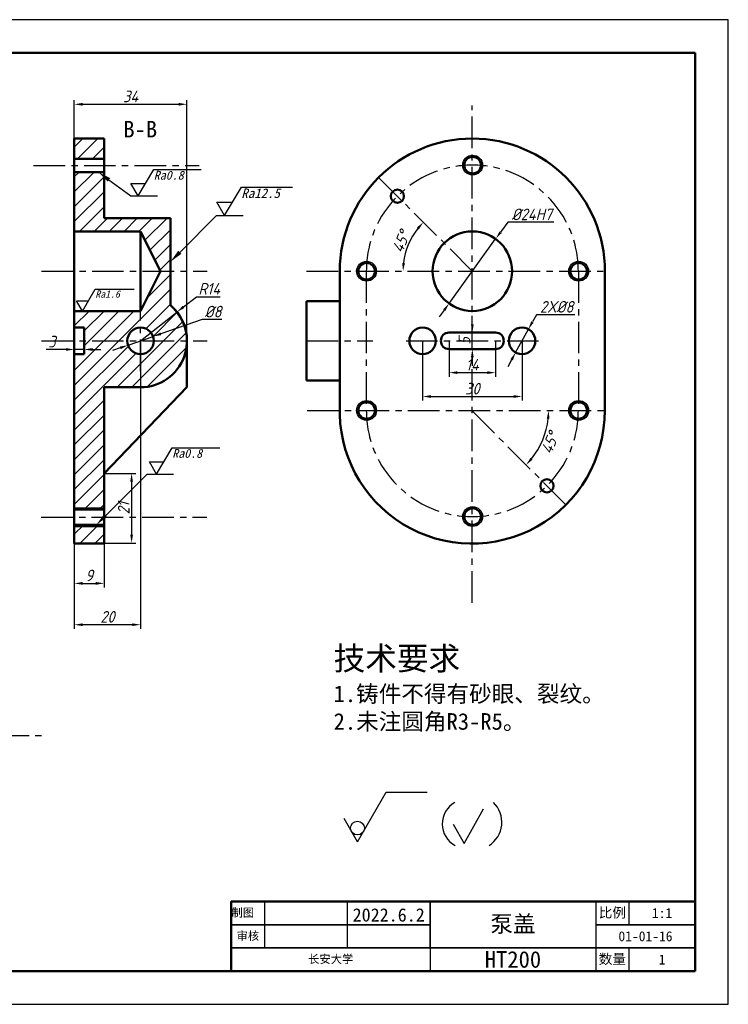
# Model space of a CAD drawing. Header units: millimetres. Extents: x 0 to 420, y 0 to 297.
# Tile 2 of 2: x 206 to 420, y 0 to 297. Entities that reach past the tile are written whole.
import ezdxf
from ezdxf import colors
from ezdxf.entities.mleader import LeaderData, LeaderLine
from ezdxf.math import Vec2, Vec3

# ---------------------------------------------------------------- set-up
doc = ezdxf.new("R2010")
doc.units = ezdxf.units.MM
doc.linetypes.add('CENTER', pattern=[50.8, 31.75, -6.35, 6.35, -6.35])
for name, color, linetype in [('标注', 7, 'Continuous'), ('点划线', 50, 'CENTER'), ('边框', 7, 'Continuous')]:
    doc.layers.add(name, color=color, linetype=linetype)
doc.layers.add('粗实线', color=255, linetype='Continuous', lineweight=50)
doc.styles.add('BZCC', font='isocp.shx', dxfattribs={"oblique": 15})
doc.styles.get("Standard").update_dxf_attribs({"font": 'simfang.ttf', "oblique": 15})
doc.styles.add('正文', font='simfang.ttf')
doc.dimstyles.new('ISO-25', dxfattribs={"dimtxt": 3.5, "dimasz": 2.5, "dimexe": 1.25, "dimexo": 0, "dimtad": 1, "dimtoh": 1, "dimtxsty": 'BZCC', "dimcen": 2.5, "dimadec": 0, "dimazin": 0, "dimtfac": 1, "dimtmove": 0, "dimatfit": 3, "dimfxl": 1, "dimarcsym": 0})
doc.dimstyles.new('ISO-25$2', dxfattribs={"dimtxt": 3.5, "dimasz": 2.5, "dimexe": 1.25, "dimexo": 0, "dimtad": 2, "dimtoh": 1, "dimtxsty": 'BZCC', "dimcen": 2.5, "dimadec": 0, "dimazin": 0, "dimtfac": 1, "dimtmove": 0, "dimatfit": 3, "dimfxl": 1, "dimarcsym": 0})
doc.dimstyles.new('ISO-25$4', dxfattribs={"dimtxt": 3.5, "dimasz": 2.5, "dimexe": 1.25, "dimexo": 0, "dimtad": 1, "dimtoh": 1, "dimtxsty": 'BZCC', "dimcen": 2.5, "dimadec": 0, "dimazin": 0, "dimtfac": 1, "dimtmove": 0, "dimatfit": 0, "dimfxl": 1, "dimarcsym": 0})
doc.dimstyles.new('直径', dxfattribs={"dimtxt": 3.5, "dimasz": 2.5, "dimexe": 1.25, "dimexo": 0, "dimtad": 1, "dimtoh": 1, "dimtxsty": 'BZCC', "dimcen": 2.5, "dimadec": 0, "dimazin": 0, "dimtfac": 1, "dimtmove": 0, "dimatfit": 3, "dimfxl": 1, "dimarcsym": 0})

# ---------------------------------------------------------------- blocks, each defined once
blk = doc.blocks.new('*D8')
at = {"layer": 'Defpoints', "color": 0, "ltscale": 0.3, "transparency": 16777216}
for p in [(256.61, 271.48), (222.61, 200.13), (256.61, 200.13)]:
    blk.add_point(p, dxfattribs=at)
at = {"layer": '标注', "color": 0, "lineweight": -2, "ltscale": 0.3, "transparency": 16777216}
for p, q in [((222.61, 200.13), (222.61, 272.73)), ((225.11, 271.48), (254.11, 271.48)), ((256.61, 200.13), (256.61, 272.73))]:
    blk.add_line(p, q, dxfattribs=at)
at = {"layer": '标注', "color": 0, "ltscale": 0.3, "transparency": 16777216}
for points in [[(225.11, 271.9), (225.11, 271.06), (222.61, 271.48)], [(254.11, 271.9), (254.11, 271.06), (256.61, 271.48)]]:
    blk.add_solid(points, dxfattribs=at)
at = {"layer": '标注', "color": 0, "ltscale": 0.3, "transparency": 16777216, "insert": (239.61, 273.85), "char_height": 3.5, "attachment_point": 5, "style": 'BZCC'}
blk.add_mtext('34', dxfattribs=at)
blk = doc.blocks.new('*D22')
at = {"layer": 'Defpoints', "color": 0, "ltscale": 0.3, "transparency": 16777216}
for p in [(349.77, 230.85), (335.71, 211.4)]:
    blk.add_point(p, dxfattribs=at)
at = {"layer": '标注', "color": 0, "lineweight": -2, "ltscale": 0.3, "transparency": 16777216}
for p, q in [((353.41, 235.89), (351.23, 232.88)), ((367.34, 235.89), (353.41, 235.89)), ((335.71, 211.4), (349.77, 230.85)), ((334.25, 209.38), (332.78, 207.35))]:
    blk.add_line(p, q, dxfattribs=at)
at = {"layer": '标注', "color": 0, "ltscale": 0.3, "transparency": 16777216}
for points in [[(350.9, 233.12), (351.57, 232.63), (349.77, 230.85)], [(333.91, 209.62), (334.58, 209.13), (335.71, 211.4)]]:
    blk.add_solid(points, dxfattribs=at)
at = {"layer": '标注', "color": 0, "ltscale": 0.3, "transparency": 16777216, "insert": (360.69, 238.27), "char_height": 3.5, "attachment_point": 5, "style": 'BZCC'}
blk.add_mtext('%%c24H7', dxfattribs=at)
blk = doc.blocks.new('*D23')
at = {"layer": 'Defpoints', "color": 0, "ltscale": 0.3, "transparency": 16777216}
for p in [(314.46, 249.41), (324.64, 231.58), (292.74, 221.13), (342.74, 221.13), (382.74, 221.13)]:
    blk.add_point(p, dxfattribs=at)
at = {"layer": '标注', "color": 0, "lineweight": -2, "ltscale": 0.3, "transparency": 16777216}
blk.add_arc((342.74, 221.13), 20.91, 141.8558, 173.1442, dxfattribs=at)
at = {"layer": '标注', "color": 0, "ltscale": 0.3, "transparency": 16777216}
for points in [[(325.99, 234.32), (326.61, 233.76), (327.96, 235.91)], [(322.4, 223.6), (321.57, 223.65), (321.83, 221.13)]]:
    blk.add_solid(points, dxfattribs=at)
at = {"layer": '标注', "color": 0, "ltscale": 0.3, "transparency": 16777216, "insert": (321.23, 230.04), "char_height": 3.5, "attachment_point": 5, "rotation": 67.5, "style": 'BZCC'}
blk.add_mtext('45°', dxfattribs=at)
blk = doc.blocks.new('*D24')
at = {"layer": 'Defpoints', "color": 0, "ltscale": 0.3, "transparency": 16777216}
for p in [(292.84, 179.13), (342.71, 178.97), (382.84, 179.13), (362.65, 167.52), (370.99, 150.68)]:
    blk.add_point(p, dxfattribs=at)
at = {"layer": '标注', "color": 0, "lineweight": -2, "ltscale": 0.3, "transparency": 16777216}
blk.add_arc((342.54, 179.13), 23.21, 321.1741, 353.8259, dxfattribs=at)
at = {"layer": '标注', "color": 0, "ltscale": 0.3, "transparency": 16777216}
for points in [[(365.21, 176.65), (366.04, 176.61), (365.76, 179.13)], [(360.94, 164.3), (360.32, 164.85), (358.96, 162.71)]]:
    blk.add_solid(points, dxfattribs=at)
at = {"layer": '标注', "color": 0, "ltscale": 0.3, "transparency": 16777216, "insert": (366.18, 169.34), "char_height": 3.5, "attachment_point": 5, "rotation": 67.5, "style": 'BZCC'}
blk.add_mtext('45°', dxfattribs=at)
blk = doc.blocks.new('*D25')
at = {"layer": 'Defpoints', "color": 0, "ltscale": 0.3, "transparency": 16777216}
for p in [(327.74, 200.13), (357.74, 200.13), (357.74, 183.34)]:
    blk.add_point(p, dxfattribs=at)
at = {"layer": '标注', "color": 0, "lineweight": -2, "ltscale": 0.3, "transparency": 16777216}
for p, q in [((327.74, 200.13), (327.74, 182.09)), ((357.74, 200.13), (357.74, 182.09)), ((330.24, 183.34), (355.24, 183.34))]:
    blk.add_line(p, q, dxfattribs=at)
at = {"layer": '标注', "color": 0, "ltscale": 0.3, "transparency": 16777216}
for points in [[(330.24, 183.75), (330.24, 182.92), (327.74, 183.34)], [(355.24, 183.75), (355.24, 182.92), (357.74, 183.34)]]:
    blk.add_solid(points, dxfattribs=at)
at = {"layer": '标注', "color": 0, "ltscale": 0.3, "transparency": 16777216, "insert": (342.74, 185.71), "char_height": 3.5, "attachment_point": 5, "style": 'BZCC'}
blk.add_mtext('30', dxfattribs=at)
blk = doc.blocks.new('*D26')
at = {"layer": 'Defpoints', "color": 0, "ltscale": 0.3, "transparency": 16777216}
for p in [(342.74, 202.63), (342.74, 202.63), (342.74, 197.63)]:
    blk.add_point(p, dxfattribs=at)
at = {"layer": '标注', "color": 0, "lineweight": -2, "ltscale": 0.3, "transparency": 16777216}
for p, q in [((342.74, 205.13), (342.74, 207.63)), ((342.74, 202.63), (343.99, 202.63)), ((342.74, 197.63), (342.74, 202.63)), ((342.74, 197.63), (343.99, 197.63)), ((342.74, 195.13), (342.74, 192.63))]:
    blk.add_line(p, q, dxfattribs=at)
at = {"layer": '标注', "color": 0, "ltscale": 0.3, "transparency": 16777216}
for points in [[(342.32, 205.13), (343.16, 205.13), (342.74, 202.63)], [(342.32, 195.13), (343.16, 195.13), (342.74, 197.63)]]:
    blk.add_solid(points, dxfattribs=at)
at = {"layer": '标注', "color": 0, "ltscale": 0.3, "transparency": 16777216, "insert": (340.37, 200.13), "char_height": 3.5, "attachment_point": 5, "rotation": 90, "style": 'BZCC'}
blk.add_mtext('5', dxfattribs=at)
blk = doc.blocks.new('*D27')
at = {"layer": 'Defpoints', "color": 0, "ltscale": 0.3, "transparency": 16777216}
for p in [(335.74, 200.13), (349.74, 200.13), (349.74, 190.54)]:
    blk.add_point(p, dxfattribs=at)
at = {"layer": '标注', "color": 0, "lineweight": -2, "ltscale": 0.3, "transparency": 16777216}
for p, q in [((335.74, 200.13), (335.74, 189.29)), ((349.74, 200.13), (349.74, 189.29)), ((338.24, 190.54), (347.24, 190.54))]:
    blk.add_line(p, q, dxfattribs=at)
at = {"layer": '标注', "color": 0, "ltscale": 0.3, "transparency": 16777216}
for points in [[(338.24, 190.96), (338.24, 190.13), (335.74, 190.54)], [(347.24, 190.96), (347.24, 190.13), (349.74, 190.54)]]:
    blk.add_solid(points, dxfattribs=at)
at = {"layer": '标注', "color": 0, "ltscale": 0.3, "transparency": 16777216, "insert": (342.74, 192.92), "char_height": 3.5, "attachment_point": 5, "style": 'BZCC'}
blk.add_mtext('14', dxfattribs=at)
blk = doc.blocks.new('*D28')
at = {"layer": 'Defpoints', "color": 0, "ltscale": 0.3, "transparency": 16777216}
for p in [(359.67, 203.63), (355.82, 196.62)]:
    blk.add_point(p, dxfattribs=at)
at = {"layer": '标注', "color": 0, "lineweight": -2, "ltscale": 0.3, "transparency": 16777216}
for p, q in [((362.07, 208.02), (360.87, 205.82)), ((373.69, 208.02), (362.07, 208.02)), ((355.82, 196.62), (359.67, 203.63)), ((354.61, 194.43), (353.41, 192.24))]:
    blk.add_line(p, q, dxfattribs=at)
at = {"layer": '标注', "color": 0, "ltscale": 0.3, "transparency": 16777216}
for points in [[(360.5, 206.03), (361.23, 205.62), (359.67, 203.63)], [(354.25, 194.63), (354.98, 194.23), (355.82, 196.62)]]:
    blk.add_solid(points, dxfattribs=at)
at = {"layer": '标注', "color": 0, "ltscale": 0.3, "transparency": 16777216, "insert": (368.19, 210.39), "char_height": 3.5, "attachment_point": 5, "style": 'BZCC'}
blk.add_mtext('2X%%c8', dxfattribs=at)
blk = doc.blocks.new('*D29')
at = {"layer": 'Defpoints', "color": 0, "ltscale": 0.3, "transparency": 16777216}
for p in [(246.39, 201.44), (238.83, 198.82)]:
    blk.add_point(p, dxfattribs=at)
at = {"layer": '标注', "color": 0, "lineweight": -2, "ltscale": 0.3, "transparency": 16777216}
for p, q in [((261.23, 206.58), (248.75, 202.25)), ((267.11, 206.58), (261.23, 206.58)), ((238.83, 198.82), (246.39, 201.44)), ((236.47, 198), (234.11, 197.18))]:
    blk.add_line(p, q, dxfattribs=at)
at = {"layer": '标注', "color": 0, "ltscale": 0.3, "transparency": 16777216}
for points in [[(248.62, 202.65), (248.89, 201.86), (246.39, 201.44)], [(236.33, 198.39), (236.61, 197.61), (238.83, 198.82)]]:
    blk.add_solid(points, dxfattribs=at)
at = {"layer": '标注', "color": 0, "ltscale": 0.3, "transparency": 16777216, "insert": (264.49, 208.95), "char_height": 3.5, "attachment_point": 5, "style": 'BZCC'}
blk.add_mtext('%%c8', dxfattribs=at)
blk = doc.blocks.new('*D30')
at = {"layer": 'Defpoints', "color": 0, "ltscale": 0.3, "transparency": 16777216}
for p in [(253.6, 208.81), (242.61, 200.13)]:
    blk.add_point(p, dxfattribs=at)
at = {"layer": '标注', "color": 0, "lineweight": -2, "ltscale": 0.3, "transparency": 16777216}
for p, q in [((255.56, 210.36), (259.47, 213.45)), ((259.47, 213.45), (266.59, 213.45)), ((242.61, 200.13), (253.6, 208.81))]:
    blk.add_line(p, q, dxfattribs=at)
at = {"layer": '标注', "color": 0, "ltscale": 0.3, "transparency": 16777216}
blk.add_solid([(255.3, 210.68), (255.82, 210.03), (253.6, 208.81)], dxfattribs=at)
at = {"layer": '标注', "color": 0, "ltscale": 0.3, "transparency": 16777216, "insert": (263.34, 215.82), "char_height": 3.5, "attachment_point": 5, "style": 'BZCC'}
blk.add_mtext('R14', dxfattribs=at)
blk = doc.blocks.new('*D31')
at = {"layer": 'Defpoints', "color": 0, "ltscale": 0.3, "transparency": 16777216}
for p in [(222.61, 138.97), (231.61, 138.97), (231.61, 126.97)]:
    blk.add_point(p, dxfattribs=at)
at = {"layer": '标注', "color": 0, "lineweight": -2, "ltscale": 0.3, "transparency": 16777216}
for p, q in [((222.61, 138.97), (222.61, 125.72)), ((231.61, 138.97), (231.61, 125.72)), ((225.11, 126.97), (229.11, 126.97))]:
    blk.add_line(p, q, dxfattribs=at)
at = {"layer": '标注', "color": 0, "ltscale": 0.3, "transparency": 16777216}
for points in [[(225.11, 127.39), (225.11, 126.56), (222.61, 126.97)], [(229.11, 127.39), (229.11, 126.56), (231.61, 126.97)]]:
    blk.add_solid(points, dxfattribs=at)
at = {"layer": '标注', "color": 0, "ltscale": 0.3, "transparency": 16777216, "insert": (227.11, 129.35), "char_height": 3.5, "attachment_point": 5, "style": 'BZCC'}
blk.add_mtext('9', dxfattribs=at)
blk = doc.blocks.new('*D32')
at = {"layer": 'Defpoints', "color": 0, "ltscale": 0.3, "transparency": 16777216}
for p in [(242.61, 200.13), (222.61, 138.97), (222.61, 114.5)]:
    blk.add_point(p, dxfattribs=at)
at = {"layer": '标注', "color": 0, "lineweight": -2, "ltscale": 0.3, "transparency": 16777216}
for p, q in [((242.61, 200.13), (242.61, 113.25)), ((222.61, 138.97), (222.61, 113.25)), ((240.11, 114.5), (225.11, 114.5))]:
    blk.add_line(p, q, dxfattribs=at)
at = {"layer": '标注', "color": 0, "ltscale": 0.3, "transparency": 16777216}
for points in [[(225.11, 114.92), (225.11, 114.09), (222.61, 114.5)], [(240.11, 114.92), (240.11, 114.09), (242.61, 114.5)]]:
    blk.add_solid(points, dxfattribs=at)
at = {"layer": '标注', "color": 0, "ltscale": 0.3, "transparency": 16777216, "insert": (232.61, 116.88), "char_height": 3.5, "attachment_point": 5, "style": 'BZCC'}
blk.add_mtext('20', dxfattribs=at)
blk = doc.blocks.new('*D33')
at = {"layer": 'Defpoints', "color": 0, "ltscale": 0.3, "transparency": 16777216}
for p in [(231.61, 160.13), (231.61, 139.13), (239.91, 139.13)]:
    blk.add_point(p, dxfattribs=at)
at = {"layer": '标注', "color": 0, "lineweight": -2, "ltscale": 0.3, "transparency": 16777216}
for p, q in [((231.61, 160.13), (241.16, 160.13)), ((239.91, 157.63), (239.91, 141.63)), ((231.61, 139.13), (241.16, 139.13))]:
    blk.add_line(p, q, dxfattribs=at)
at = {"layer": '标注', "color": 0, "ltscale": 0.3, "transparency": 16777216}
for points in [[(239.49, 157.63), (240.32, 157.63), (239.91, 160.13)], [(239.49, 141.63), (240.32, 141.63), (239.91, 139.13)]]:
    blk.add_solid(points, dxfattribs=at)
at = {"layer": '标注', "color": 0, "ltscale": 0.3, "transparency": 16777216, "insert": (237.53, 149.63), "char_height": 3.5, "attachment_point": 5, "rotation": 90, "style": 'BZCC'}
blk.add_mtext('21', dxfattribs=at)
blk = doc.blocks.new('*D34')
at = {"layer": 'Defpoints', "color": 0, "ltscale": 0.3, "transparency": 16777216}
for p in [(222.61, 200.13), (225.61, 200.13), (222.61, 197.52)]:
    blk.add_point(p, dxfattribs=at)
at = {"layer": '标注', "color": 0, "lineweight": -2, "ltscale": 0.3, "transparency": 16777216}
for p, q in [((222.61, 200.13), (222.61, 196.27)), ((225.61, 200.13), (225.61, 196.27)), ((220.11, 197.52), (214.12, 197.52)), ((225.61, 197.52), (222.61, 197.52)), ((228.11, 197.52), (230.61, 197.52))]:
    blk.add_line(p, q, dxfattribs=at)
at = {"layer": '标注', "color": 0, "ltscale": 0.3, "transparency": 16777216}
for points in [[(220.11, 197.94), (220.11, 197.11), (222.61, 197.52)], [(228.11, 197.94), (228.11, 197.11), (225.61, 197.52)]]:
    blk.add_solid(points, dxfattribs=at)
at = {"layer": '标注', "color": 0, "ltscale": 0.3, "transparency": 16777216, "insert": (215.87, 199.9), "char_height": 3.5, "attachment_point": 5, "style": 'BZCC'}
blk.add_mtext('3', dxfattribs=at)
blk = doc.blocks.new('表面粗糙度')
at = {"layer": '边框'}
for p, q in [((0, 0), (8.89, 15)), ((8.89, 15), (35.84, 15)), ((-4.12, 7), (4.15, 7)), ((0, 0), (-4.12, 7))]:
    blk.add_line(p, q, dxfattribs=at)
at = {"layer": '标注', "lineweight": 0, "oblique": 15}
blk.add_attdef('AZD', (8.89, 9.24), '', height=5, dxfattribs=at)
blk = doc.blocks.new('粗糙度')
at = {"layer": '边框', "lineweight": 0}
blk.add_blockref('表面粗糙度', (0, 0), dxfattribs=at).add_auto_attribs({'AZD': 'Ra12.5'})
blk = doc.blocks.new('不去除')
at = {"lineweight": -2, "ltscale": 0.3}
for p, q in [((0, 0), (8.66, 15)), ((8.66, 15), (21.09, 15)), ((0, 0), (-4.04, 7))]:
    blk.add_line(p, q, dxfattribs=at)
blk.add_circle((0, 4.15), 2.08, dxfattribs=at)
blk = doc.blocks.new('未去除1')
at = {"layer": '标注', "lineweight": -2, "ltscale": 0.3}
for p, q in [((32.24, -0.47), (38.04, 9.91)), ((28.88, 5.33), (32.24, -0.47))]:
    blk.add_line(p, q, dxfattribs=at)
for centre, radius, start, end in [((33.04, 5.39), 7.44, 119.1194, 241.5513), ((35.25, 5.88), 8.33, 302.4577, 46.1779)]:
    blk.add_arc(centre, radius, start, end, dxfattribs=at)
blk.add_blockref('不去除', (0, 0), dxfattribs=at)
blk = doc.blocks.new('一')
blk.add_blockref('未去除1', (0, 0))

msp = doc.modelspace()

# ---------------------------------------------------------------- hatches: boundary and pattern name
at = {"layer": '标注', "ltscale": 0.3}
h = msp.add_hatch(dxfattribs=at)
h.set_pattern_fill('ANSI31', color=256)
h.paths.add_polyline_path([(231.612, 261.127), (222.612, 261.127), (222.612, 255.03), (231.612, 255.03)])
h.paths.add_polyline_path([(231.612, 251.03), (222.612, 251.03), (222.612, 233.127), (242.612, 233.127), (248.601, 221.127), (251.612, 221.127), (251.612, 237.127), (231.612, 237.127)])
h.paths.add_polyline_path([(251.612, 210.851), (251.612, 221.127), (248.601, 221.127), (242.612, 209.127), (242.612, 204.127, -0.4142136), (246.612, 200.127), (256.612, 200.127, 0.2216709)])
h.paths.add_polyline_path([(242.612, 209.127), (222.612, 209.127), (222.612, 204.127), (225.612, 204.127), (225.612, 200.127), (238.612, 200.127, -0.4142136), (242.612, 204.127)])
h.paths.add_polyline_path([(238.612, 200.127), (225.612, 200.127), (225.612, 196.127), (222.612, 196.127), (222.612, 149.796), (231.612, 149.796), (231.612, 160.127), (231.612, 186.127), (242.612, 186.127, 0.4142136), (256.612, 200.127), (246.612, 200.127, -1)])
h.paths.add_polyline_path([(231.612, 144.136), (222.612, 144.136), (222.612, 138.966), (231.612, 138.966)])
h.paths.add_polyline_path([(231.612, 144.637), (222.612, 144.637), (222.612, 144.136), (231.612, 144.136)])
h.paths.add_polyline_path([(231.612, 149.796), (222.612, 149.796), (222.612, 149.295), (231.612, 149.295)])

# ---------------------------------------------------------------- linework, layer by layer
at = {"ltscale": 0.3}
for p, q in [((222.612, 149.796), (231.612, 149.796)), ((222.612, 144.136), (231.612, 144.136))]:
    msp.add_line(p, q, dxfattribs=at)
for centre in [(342.826, 253.127), (310.826, 221.127), (374.826, 221.127), (310.826, 179.127), (374.826, 179.127), (342.826, 147.127)]:
    msp.add_circle(centre, 3, dxfattribs=at)
at = {"layer": '标注', "lineweight": -2, "ltscale": 0.3}
msp.add_lwpolyline([(330, 31), (380, 31), (380, 17), (330, 17)], close=True, dxfattribs=at)
at = {"layer": '点划线', "ltscale": 0.3}
for p, q in [((342.741, 121.127), (342.741, 271.127)), ((210.328, 253.03), (260.328, 253.03)), ((342.741, 221.127), (314.456, 249.412)), ((212.741, 221.127), (262.741, 221.127)), ((292.741, 221.127), (382.741, 221.127)), ((310.741, 221.127), (310.741, 179.127)), ((374.741, 221.127), (374.741, 179.127)), ((242.612, 190.978), (242.612, 210.978)), ((212.741, 200.127), (262.741, 200.127)), ((292.741, 200.127), (312.741, 200.127)), ((322.741, 200.127), (362.741, 200.127)), ((292.843, 179.127), (382.843, 179.127)), ((342.706, 178.966), (370.99, 150.682)), ((212.612, 146.966), (262.612, 146.966)), ((92.741, 81.127), (212.741, 81.127))]:
    msp.add_line(p, q, dxfattribs=at)
for centre, start, end in [((342.741, 221.127), 0, 180), ((342.741, 179.127), 180, 0)]:
    msp.add_arc(centre, 32, start, end, dxfattribs=at)
at = {"layer": '粗实线', "ltscale": 0.3}
for p, q in [((222.612, 253.03), (222.612, 261.127)), ((222.612, 261.127), (231.612, 261.127)), ((231.612, 261.127), (231.612, 253.03)), ((222.612, 253.03), (222.612, 255.03)), ((222.612, 255.03), (231.612, 255.03)), ((222.612, 138.966), (222.612, 253.03)), ((231.612, 255.03), (231.612, 251.03)), ((231.612, 253.03), (231.612, 237.127)), ((231.612, 251.03), (222.612, 251.03)), ((231.612, 237.127), (251.612, 237.127)), ((251.612, 237.127), (251.612, 210.851)), ((222.612, 221.127), (222.612, 233.127)), ((222.612, 233.127), (242.612, 233.127)), ((242.612, 233.127), (248.601, 221.127)), ((242.612, 233.127), (242.612, 210.978)), ((242.612, 209.127), (248.601, 221.127)), ((302.741, 221.127), (302.741, 179.127)), ((382.741, 221.127), (382.741, 179.127)), ((242.612, 210.978), (242.612, 209.127)), ((302.741, 212.127), (292.741, 212.127)), ((292.741, 212.127), (292.741, 188.127)), ((222.612, 209.127), (242.612, 209.127)), ((222.612, 200.127), (222.612, 204.127)), ((222.612, 204.127), (225.612, 204.127)), ((222.612, 204.127), (225.612, 204.127)), ((222.612, 204.127), (225.612, 204.127)), ((225.612, 204.127), (225.612, 200.127)), ((342.741, 202.627), (335.741, 202.627)), ((342.741, 202.627), (349.741, 202.627)), ((225.612, 196.127), (225.612, 200.127)), ((256.612, 200.127), (256.612, 186.127)), ((222.612, 196.127), (225.612, 196.127)), ((342.741, 197.627), (335.741, 197.627)), ((342.741, 197.627), (349.741, 197.627)), ((292.741, 188.127), (302.741, 188.127)), ((256.612, 186.127), (231.612, 160.127)), ((231.612, 160.127), (231.612, 186.127)), ((242.612, 186.127), (231.612, 186.127)), ((231.612, 138.966), (231.612, 160.127)), ((222.612, 149.295), (231.612, 149.295)), ((222.612, 144.637), (231.612, 144.637)), ((222.612, 138.966), (231.612, 138.966))]:
    msp.add_line(p, q, dxfattribs=at)
for centre, radius in [((342.826, 253.127), 2.5), ((320.113, 243.755), 2), ((342.741, 221.127), 12), ((310.826, 221.127), 2.5), ((374.826, 221.127), 2.5), ((242.612, 200.127), 4), ((327.741, 200.127), 4), ((357.741, 200.127), 4), ((310.826, 179.127), 2.5), ((374.826, 179.127), 2.5), ((365.27, 156.402), 2), ((342.826, 147.127), 2.5)]:
    msp.add_circle(centre, radius, dxfattribs=at)
for centre, radius, start, end in [((342.741, 221.127), 40, 0, 180), ((242.612, 200.127), 14, 270, 49.9948), ((242.612, 200.127), 14, 0, 49.9948), ((335.741, 200.127), 2.5, 90, 270), ((349.741, 200.127), 2.5, 270, 90), ((342.706, 178.966), 40, 177.61754, 0.2315)]:
    msp.add_arc(centre, radius, start, end, dxfattribs=at)
at = {"layer": '边框'}
for p, q in [((420, 297), (0, 297)), ((420, 0), (420, 297)), ((270, 23.997), (270, 31)), ((270, 31), (280, 30.936)), ((270, 23.997), (270, 31)), ((270, 31), (280, 30.936)), ((270, 23.997), (270.045, 31)), ((270.045, 31), (280.045, 30.936)), ((280, 31), (280, 17)), ((280, 31), (280, 17)), ((305, 31), (305, 17)), ((305, 31), (305, 17)), ((330, 31), (330, 10)), ((330, 31), (330, 10)), ((380, 31), (380, 10)), ((380, 31), (380, 10)), ((390, 31), (390, 24)), ((390, 31), (390, 24)), ((270, 10), (270, 17)), ((390, 17), (390, 10)), ((0, 0), (420, 0))]:
    msp.add_line(p, q, dxfattribs=at)
at = {"layer": '边框', "lineweight": 50}
for p, q in [((410, 287), (10, 287)), ((410, 10), (410, 287)), ((270, 31), (270, 10)), ((10, 10), (330, 10)), ((380, 10), (390, 10))]:
    msp.add_line(p, q, dxfattribs=at)
for points in [[(410, 31), (270, 31), (270, 31), (410, 31)], [(410, 10), (270, 10), (270, 10), (410, 10)], [(410, 10), (270, 10), (270, 10), (410, 10)], [(410, 10), (270, 10), (270, 10), (410, 10)], [(410, 10), (270, 10), (270, 10), (410, 10)]]:
    msp.add_lwpolyline(points, close=True, dxfattribs=at)
at = {"layer": '边框'}
for points in [[(330, 24), (270, 24), (270, 24)], [(380, 24), (410, 24)], [(410, 17), (270, 17), (270, 17)]]:
    msp.add_lwpolyline(points, close=True, dxfattribs=at)

# ---------------------------------------------------------------- block references
msp.add_blockref('一', (308.067, 49.02))
at = {"layer": '标注', "ltscale": 0.3, "xscale": 0.5308963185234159, "yscale": 0.5308963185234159, "zscale": 0.5308963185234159}
for p in [(241.884, 243.851), (247.458, 159.939)]:
    msp.add_blockref('表面粗糙度', p, dxfattribs=at).add_auto_attribs({'AZD': 'Ra0.8'})
at = {"layer": '标注', "ltscale": 0.3, "xscale": 0.5709975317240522, "yscale": 0.5709975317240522, "zscale": 0.5709975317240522}
msp.add_blockref('粗糙度', (267.964, 237.956), dxfattribs=at)
at = {"layer": '粗实线', "ltscale": 0.3, "xscale": 0.4363353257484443, "yscale": 0.4363353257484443, "zscale": 0.4363353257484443}
msp.add_blockref('表面粗糙度', (225.075, 209.127), dxfattribs=at).add_auto_attribs({'AZD': 'Ra1.6'})

# ---------------------------------------------------------------- texts
at = {"lineweight": -2, "ltscale": 0.3, "insert": (395, 20.5), "char_height": 3, "width": 30, "attachment_point": 5, "style": '正文'}
msp.add_mtext('{\\fFangSong|b1|i0|c134|p49;01-01-16}', dxfattribs=at)
at = {"layer": '标注', "ltscale": 0.3, "style": '正文'}
for s, insert, char_height, width, attachment_point in [('B-B', (237.418, 266.478), 5, 3.59728, 1), ('2022.6.2', (317.5, 26.931), 4, 25, 5)]:
    msp.add_mtext(s, dxfattribs=dict(at, insert=insert, char_height=char_height, width=width, attachment_point=attachment_point))
at = {"layer": '标注', "lineweight": -2, "ltscale": 0.3, "style": '正文'}
for s, insert, char_height, width, attachment_point in [('{\\fFangSong|b1|i0|c134|p49;技术要求\\fFangSong|b0|i0|c134|p49;\\H0.71429x;\\P\\fFangSong|b1|i0|c134|p49;1.铸件不得有砂眼、裂纹。\\P2.未注圆角R3-R5。}', (300.874, 107.826), 7, 84.73952, 1), ('{\\fFangSong|b1|i0|c134|p49;1:1}', (400, 27.5), 3, 20, 5), ('{\\fFangSong|b1|i0|c134|p49;1}', (400, 13.5), 3, 20, 5)]:
    msp.add_mtext(s, dxfattribs=dict(at, insert=insert, char_height=char_height, width=width, attachment_point=attachment_point))
at = {"layer": '粗实线', "ltscale": 0.3, "insert": (355, 24), "char_height": 5, "attachment_point": 5, "style": '正文'}
msp.add_mtext_dynamic_manual_height_columns('泵盖', width=50, gutter_width=25, heights=[0], dxfattribs=at)
at = {"layer": '粗实线', "ltscale": 0.3, "insert": (355, 13.5), "char_height": 5, "width": 50, "attachment_point": 5, "style": '正文'}
msp.add_mtext('HT200', dxfattribs=at)
at = {"layer": '边框', "lineweight": 0, "attachment_point": 5, "style": '正文'}
for s, insert, char_height, width in [('\\pxqj;{\\fFangSong|b1|i0|c134|p49;制图}', (274.944, 27.5), 2.5, 9.79952), ('{\\fFangSong|b1|i0|c134|p49;比例}', (385, 27.5), 3, 10), ('{\\fFangSong|b1|i0|c134|p49;审核}', (275, 20.498), 2.5, 10), ('{\\fFangSong|b1|i0|c134|p49;长安大学}', (300, 13.5), 2.5, 60), ('{\\fFangSong|b1|i0|c134|p49;数量}', (385, 13.5), 3, 10)]:
    msp.add_mtext(s, dxfattribs=dict(at, insert=insert, char_height=char_height, width=width))

# ---------------------------------------------------------------- dimensions: what is measured, and where the dimension line sits
at = {"layer": '标注', "ltscale": 0.3}
for base, p1, p2, picture, middle in [((256.612, 271.478), (222.612, 200.127), (256.612, 200.127), '*D8', (239.612, 273.853)), ((222.612, 197.523), (225.612, 200.127), (222.612, 200.127), '*D34', (215.865, 199.898)), ((222.612, 114.503), (242.612, 200.127), (222.612, 138.966), '*D32', (232.612, 116.879))]:
    dim = msp.add_linear_dim(base=base, p1=p1, p2=p2, dimstyle='ISO-25', dxfattribs=at)
    dim.commit()
    dim.dimension.update_dxf_attribs({"geometry": picture, "text_midpoint": middle})
for base, line1, line2, picture, middle in [((324.636, 231.58), ((292.741, 221.127), (382.741, 221.127)), ((342.741, 221.127), (314.456, 249.412)), '*D23', (321.232, 230.036)), ((362.646, 167.522), ((342.706, 178.966), (370.99, 150.682)), ((292.843, 179.127), (382.843, 179.127)), '*D24', (366.183, 169.336))]:
    dim = msp.add_angular_dim_2l(base=base, line1=line1, line2=line2, dimstyle='ISO-25$2', dxfattribs=at)
    dim.commit()
    dim.dimension.update_dxf_attribs({"geometry": picture, "text_midpoint": middle})
for p1, p2, override, picture, middle in [((335.711, 211.402), (349.77, 230.853), {"dimpost": '%%c<>H7'}, '*D22', (360.688, 235.891)), ((238.832, 198.818), (246.392, 201.436), {"dimpost": '%%c<>'}, '*D29', (264.486, 206.577)), ((355.816, 196.621), (359.666, 203.634), {"dimpost": '2X%%c<>'}, '*D28', (368.194, 208.016))]:
    dim = msp.add_diameter_dim_2p(p1=p1, p2=p2, dimstyle='直径', override=override, dxfattribs=at)
    dim.commit()
    dim.dimension.update_dxf_attribs({"geometry": picture, "text_midpoint": middle, "dimtype": 163})
dim = msp.add_radius_dim(center=(242.612, 200.127), mpoint=(253.597, 208.807), dimstyle='ISO-25$4', dxfattribs=at)
dim.commit()
dim.dimension.update_dxf_attribs({"geometry": '*D30', "text_midpoint": (263.343, 213.45), "dimtype": 164})
for base, p1, p2, angle, picture, middle in [((342.741, 202.627), (342.741, 197.627), (342.741, 202.627), 90, '*D26', (340.366, 200.127)), ((239.908, 139.127), (231.612, 160.127), (231.612, 139.127), 90, '*D33', (237.533, 149.627)), ((231.612, 126.973), (222.612, 138.966), (231.612, 138.966), 180, '*D31', (227.112, 129.348))]:
    dim = msp.add_linear_dim(base=base, p1=p1, p2=p2, angle=angle, dimstyle='ISO-25', dxfattribs=at)
    dim.commit()
    dim.dimension.update_dxf_attribs({"geometry": picture, "text_midpoint": middle})
for base, p1, p2, picture, middle in [((357.741, 183.336), (327.741, 200.127), (357.741, 200.127), '*D25', (342.741, 183.336)), ((349.741, 190.543), (335.741, 200.127), (349.741, 200.127), '*D27', (342.741, 190.543))]:
    dim = msp.add_linear_dim(base=base, p1=p1, p2=p2, dimstyle='ISO-25', dxfattribs=at)
    dim.commit()
    dim.dimension.update_dxf_attribs({"geometry": picture, "text_midpoint": middle, "dimtype": 160})

# ---------------------------------------------------------------- leaders
ml = msp.add_multileader_mtext('Standard', dxfattribs=at)
ml.set_content('', color=256)
ml.set_leader_properties()
ml.build(insert=Vec2(0, 0))
ctx = ml.context
ctx.base_point, ctx.char_height, ctx.plane_origin = Vec3(247.697, 243.851), 3.5, Vec3(229.834, 251.03)
notes = []
notes.append((ctx, [(0, (1, 1, 0), (239.697, 243.851), (1, 0), 8, [(0, [(229.834, 251.03)], 0, [])])]))
ctx.mtext.insert, ctx.mtext.flow_direction = Vec3(249.697, 245.601), 5
ml = msp.add_multileader_mtext('Standard', dxfattribs=at)
ml.set_content('', color=256)
ml.set_leader_properties()
ml.build(insert=Vec2(0, 0))
ctx = ml.context
ctx.base_point, ctx.char_height, ctx.plane_origin = Vec3(273.579, 237.956), 3.5, Vec3(251.612, 223.989)
notes.append((ctx, [(0, (1, 1, 0), (265.579, 237.956), (1, 0), 8, [(0, [(251.612, 223.989)], 0, [])])]))
ctx.mtext.insert, ctx.mtext.flow_direction = Vec3(275.579, 239.706), 5
ml = msp.add_multileader_mtext('Standard', dxfattribs=at)
ml.set_content('', color=256)
ml.set_leader_properties()
ml.build(insert=Vec2(0, 0))
ctx = ml.context
ctx.base_point, ctx.char_height, ctx.plane_origin = Vec3(252.578, 159.939), 3.5, Vec3(229.277, 144.637)
notes.append((ctx, [(0, (1, 1, 0), (244.578, 159.939), (1, 0), 8, [(0, [(229.277, 144.637)], 0, [])])]))
ctx.mtext.insert, ctx.mtext.flow_direction = Vec3(254.578, 161.689), 5
for ctx, leaders in notes:
    for number, flags, end, landing, length, lines in leaders:
        leader = LeaderData()
        leader.index, (leader.has_last_leader_line, leader.has_dogleg_vector, leader.attachment_direction) = number, flags
        leader.last_leader_point, leader.dogleg_vector, leader.dogleg_length = Vec3(end), Vec3(landing), length
        for number, points, colour, breaks in lines:
            line = LeaderLine()
            line.index, line.vertices, line.color, line.breaks = number, Vec3.list(points), colors.encode_raw_color(colour), breaks
            leader.lines.append(line)
        ctx.leaders.append(leader)

doc.saveas('drawing.dxf')
